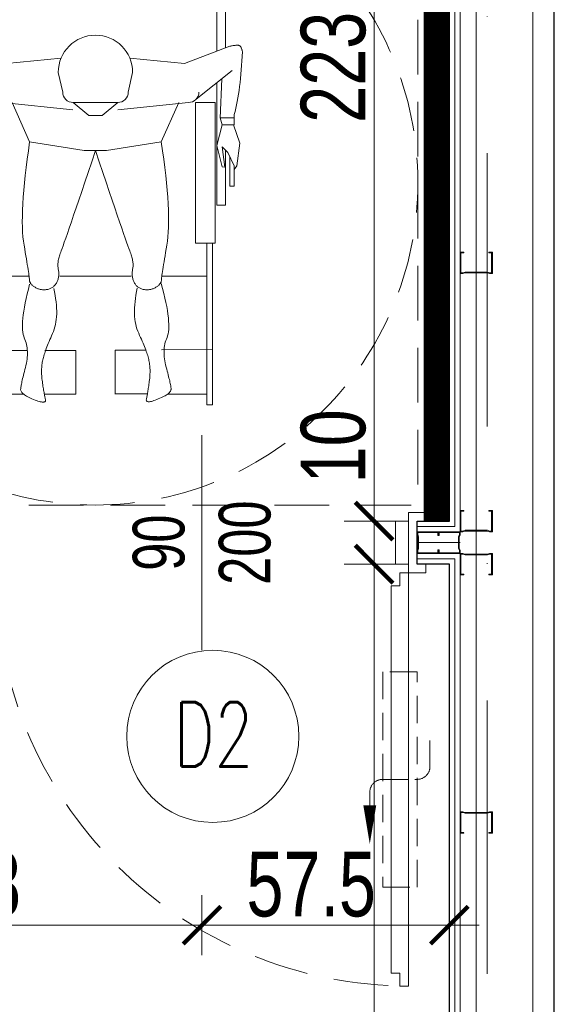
# Model space of a CAD drawing. Header units: millimetres. Extents: x -13532 to 2392, y -5241 to 5322.
# Tile 209 of 256: x -10433 to -10309, y 2237 to 2466. Entities that reach past the tile are written whole.
import ezdxf
from ezdxf.enums import TextEntityAlignment as Align

# ---------------------------------------------------------------- set-up
doc = ezdxf.new("R2010")
doc.units = ezdxf.units.MM
for name, pattern in [('ACAD_ISO02W100', [15, 12, -3]), ('DASHED', [19.05, 12.7, -6.35]), ('DGN_STYLE_2', [30.2, 18.12, -12.08]), ('KRESKAKROPKA2', [12.7, 6.35, -3.175, 0, -3.175])]:
    doc.linetypes.add(name, pattern=pattern)
doc.layers.get('0').update_dxf_attribs({"lineweight": 9, "true_color": 0x939393})
doc.layers.get('Defpoints').update_dxf_attribs({"true_color": 0xdae6d4})
for name, color, linetype, lineweight, true_color in [('a___wymiary', 7, 'Continuous', 5, 0x666666), ('batting - AGP1', 7, 'Continuous', 5, 0xadadad), ('daszed - ściana z grafiką', 7, 'Continuous', 20, 0xc5a9ee), ('drzwi - AGP1', 7, 'Continuous', 13, 0x7f7f7f), ('KONSTRUKCJA - CIE - AGP1', 7, 'Continuous', 5, 0xbfbfbf), ('Meble - AGP1', 7, 'Continuous', 15, 0x999999), ('OPIS - AGP1', 7, 'Continuous', 0, 0x7f7f7f), ('OPISY - AGP1', 7, 'Continuous', 5, 0x000000), ('OSI', 7, 'KRESKAKROPKA2', 5, 0x7f7f7f), ('profil - AGP1', 7, 'Continuous', 5, 0x3f3f3f), ('wymiary', 7, 'Continuous', 5, 0x7f7f7f), ('WYMIARY - AGP1', 7, 'Continuous', 5, 0x716d5a)]:
    doc.layers.add(name, color=color, linetype=linetype, lineweight=lineweight, true_color=true_color)
for name, color, linetype, lineweight in [('cz-gr', 122, 'Continuous', 30), ('cz-sr', 150, 'Continuous', 15), ('GK - ŚRODEK - AGP1', 32, 'Continuous', 5), ('IS-went-kratka', 180, 'Continuous', 9)]:
    doc.layers.add(name, color=color, linetype=linetype, lineweight=lineweight)
doc.styles.add('ARIAL NARROW', font='ARIALN.TTF', dxfattribs={"width": 0.9})
doc.styles.add('JACEK_07', font='simplex.shx', dxfattribs={"width": 0.7})
doc.styles.add('ROMANS15', font='simplex.shx', dxfattribs={"width": 0.9, "height": 15})
doc.linetypes.add('BATTING', pattern='A,0.0001,-0.1,[134,ltypeshp.shx,S=0.1,R=0,X=-0.1,Y=0],-0.2,[134,ltypeshp.shx,S=0.1,R=180,X=0.1,Y=0],-0.1', length=0.4001)
doc.dimstyles.new('wymiary agp1', dxfattribs={"dimtxt": 15, "dimasz": 5, "dimexe": 5, "dimexo": 5, "dimgap": 1.8, "dimtad": 1, "dimdec": 3, "dimrnd": 0.5, "dimdsep": 46, "dimtxsty": 'ARIAL NARROW', "dimblk": 'znacznik', "dimcen": 1.5, "dimse1": 1, "dimse2": 1, "dimclrd": 256, "dimclre": 256, "dimazin": 0, "dimtfac": 1, "dimtdec": 3, "dimtmove": 1, "dimatfit": 3, "dimldrblk": 'znacznik', "dimfxl": 1000, "dimfxlon": 1, "dimlwd": -1, "dimarcsym": 0})

# ---------------------------------------------------------------- blocks, each defined once
blk = doc.blocks.new('*U414')
for points in [[(-2, 5), (0, 5), (0, -5), (-2, -5), (-2, -7), (2, -7), (2, -5), (2, 7), (-2, 7), (-2, 5)], [(102, 5), (100, 5), (100, -5), (102, -5), (102, -7), (98, -7), (98, -5), (98, 7), (102, 7), (102, 5)], [(2, -5), (5, -5), (5, 5), (2, 5)], [(98, -5), (95, -5), (95, 5), (98, 5)]]:
    blk.add_lwpolyline(points)
blk.add_lwpolyline([(96, -7), (96, -10), (94, -10), (94, -100), (96, -100), (96, -103), (98, -103), (98, -7)], close=True)
at = {"linetype": 'DASHED'}
blk.add_arc((98, -7), 96, 180, 270, dxfattribs=at)
at = {"layer": 'OPIS - AGP1'}
blk.add_lwpolyline([(50, 25), (50, -25)], dxfattribs=at)
at = {"layer": 'OPIS - AGP1', "color": 7, "insert": (50, 0), "char_height": 12, "width": 10, "attachment_point": 5, "rotation": 90, "style": 'JACEK_07'}
blk.add_mtext('\\pxqc;{\\fArial|b0|i0|c238|p0;90\\P200}', dxfattribs=at)
blk = doc.blocks.new('Obszar_manewrowy_NPS')
at = {"layer": 'Meble - AGP1', "linetype": 'Continuous', "lineweight": 0}
for p, q in [((-71.21, 107.94), (-72.05, 107.33)), ((-65.96, 108.66), (-71.21, 107.94)), ((-61.67, 107.18), (-65.96, 108.66)), ((-58.55, 107.51), (-59.28, 107.33)), ((-57.8, 107.69), (-58.55, 107.51)), ((-57.02, 107.86), (-57.8, 107.69)), ((-56.22, 108.02), (-57.02, 107.86)), ((-55.39, 108.17), (-56.22, 108.02)), ((-54.54, 108.31), (-55.39, 108.17)), ((-53.66, 108.44), (-54.54, 108.31)), ((-52.76, 108.57), (-53.66, 108.44)), ((-51.83, 108.68), (-52.76, 108.57)), ((-50.88, 108.79), (-51.83, 108.68)), ((-49.91, 108.88), (-50.88, 108.79)), ((-48.91, 108.97), (-49.91, 108.88)), ((-47.88, 109.05), (-48.91, 108.97)), ((-46.83, 109.12), (-47.88, 109.05)), ((-45.76, 109.18), (-46.83, 109.12)), ((-44.66, 109.23), (-45.76, 109.18)), ((-44.51, 109.19), (-44.66, 109.23)), ((-44.36, 109.16), (-44.51, 109.19)), ((-44.22, 109.12), (-44.36, 109.16)), ((-44.09, 109.08), (-44.22, 109.12)), ((-43.97, 109.04), (-44.09, 109.08)), ((-43.86, 108.99), (-43.97, 109.04)), ((-43.76, 108.95), (-43.86, 108.99)), ((-43.67, 108.9), (-43.76, 108.95)), ((-43.58, 108.85), (-43.67, 108.9)), ((-43.51, 108.8), (-43.58, 108.85)), ((-43.44, 108.75), (-43.51, 108.8)), ((-43.38, 108.69), (-43.44, 108.75)), ((-43.33, 108.63), (-43.38, 108.69)), ((-43.29, 108.58), (-43.33, 108.63)), ((-43.25, 108.52), (-43.29, 108.58)), ((-43.23, 108.45), (-43.25, 108.52)), ((-43.21, 108.39), (-43.23, 108.45)), ((-43.23, 107.38), (-43.21, 107.53)), ((-43.2, 108.31), (-43.21, 108.39)), ((-43.21, 107.53), (-43.2, 107.66)), ((-43.19, 108.22), (-43.2, 108.31)), ((-43.2, 107.66), (-43.19, 107.79)), ((-43.18, 108.13), (-43.19, 108.22)), ((-43.19, 107.79), (-43.18, 107.91)), ((-43.18, 108.03), (-43.18, 108.13)), ((-43.18, 107.91), (-43.18, 108.03)), ((-80.37, 105.3), (-80.37, 103.26)), ((-80.37, 105.3), (-80.37, 103.26)), ((-80.37, 105.3), (-67.54, 105.3)), ((-75.9, 106.31), (-75.9, 107.33)), ((-71.21, 107.33), (-75.9, 107.33)), ((-75.9, 106.31), (-69.07, 106.31)), ((-68.06, 105.84), (-71.21, 107.33)), ((-66.77, 104.5), (-68.06, 105.84)), ((-61.67, 107.33), (-61.67, 104.5)), ((-60.06, 107.33), (-61.67, 107.33)), ((-59.28, 107.33), (-60.06, 107.33)), ((-60.06, 107.33), (-60.06, 104.08)), ((-49.07, 106.83), (-55.71, 98.46)), ((-47.42, 95.78), (-43.43, 106.27)), ((-43.8, 105.3), (-25.5, 105.3)), ((-43.41, 106.31), (-43.37, 106.51)), ((-43.37, 106.51), (-43.33, 106.7)), ((-43.33, 106.7), (-43.3, 106.88)), ((-43.3, 106.88), (-43.27, 107.06)), ((-43.27, 107.06), (-43.25, 107.22)), ((-43.25, 107.22), (-43.23, 107.38)), ((-51.9, 103.26), (-80.37, 103.26)), ((-71.42, 104.5), (-71.52, 105.17)), ((-71.52, 105.17), (-66.77, 104.5)), ((-66.5, 103.26), (-71.42, 104.5)), ((-61.67, 104.5), (-66.5, 103.26)), ((-61.67, 104.5), (-60.06, 104.08)), ((-50.95, 104.46), (-60.09, 104.08)), ((-25.5, 103.26), (-44.57, 103.26)), ((-126.75, 102.25), (-89.15, 102.25)), ((-126.68, 100.98), (-126.75, 102.25)), ((-126.75, 100.98), (-126.75, 102.25)), ((-113.82, 102.25), (-126.75, 102.25)), ((-89.15, 100.98), (-126.68, 100.98)), ((-124.23, 100.98), (-124.23, 91.81)), ((-102.44, 100.98), (-118.6, 100.98)), ((-102.44, 102.25), (-114.49, 102.25)), ((-113.95, 90.42), (-113.82, 102.25)), ((-96.84, 100.98), (-96.84, 90.5)), ((-89.15, 102.91), (-89.15, 98.34)), ((-56.49, 102.91), (-89.15, 102.91)), ((-89.15, 102.25), (-89.15, 100.98)), ((-56.49, 102.91), (-56.49, 99.36)), ((-56.49, 102.91), (-56.49, 99.36)), ((-56.49, 102.91), (-56.49, 98.34)), ((-56.49, 102.91), (-56.49, 98.34)), ((-56.49, 101.13), (-56.49, 98.34)), ((-56.49, 98.34), (-89.15, 98.34)), ((-56.49, 96.67), (-58.22, 80.3)), ((-56.49, 94.43), (-65.64, 90.37)), ((-56.49, 94.43), (-65.64, 90.37)), ((-46.19, 83.06), (-47.42, 95.78)), ((-124.44, 91.51), (-124.59, 91.27)), ((-124.29, 91.74), (-124.44, 91.51)), ((-124.14, 91.93), (-124.29, 91.74)), ((-123.99, 92.11), (-124.14, 91.93)), ((-123.85, 92.26), (-123.99, 92.11)), ((-123.7, 92.38), (-123.85, 92.26)), ((-123.56, 92.48), (-123.7, 92.38)), ((-123.42, 92.56), (-123.56, 92.48)), ((-123.27, 92.61), (-123.42, 92.56)), ((-123.14, 92.64), (-123.27, 92.61)), ((-123, 92.64), (-123.14, 92.64)), ((-122.85, 92.63), (-123, 92.64)), ((-122.68, 92.61), (-122.85, 92.63)), ((-122.48, 92.58), (-122.68, 92.61)), ((-122.27, 92.55), (-122.48, 92.58)), ((-122.03, 92.5), (-122.27, 92.55)), ((-121.77, 92.45), (-122.03, 92.5)), ((-121.48, 92.39), (-121.77, 92.45)), ((-121.18, 92.32), (-121.48, 92.39)), ((-120.85, 92.25), (-121.18, 92.32)), ((-120.5, 92.16), (-120.85, 92.25)), ((-120.13, 92.07), (-120.5, 92.16)), ((-119.73, 91.97), (-120.13, 92.07)), ((-119.31, 91.87), (-119.73, 91.97)), ((-118.87, 91.75), (-119.31, 91.87)), ((-118.41, 91.63), (-118.87, 91.75)), ((-117.93, 91.5), (-118.41, 91.63)), ((-117.43, 91.37), (-117.93, 91.5)), ((-111.43, 91.55), (-111.8, 91.42)), ((-111.07, 91.7), (-111.43, 91.55)), ((-110.68, 91.85), (-111.07, 91.7)), ((-110.24, 91.96), (-110.68, 91.85)), ((-109.74, 92.04), (-110.24, 91.96)), ((-109.2, 92.1), (-109.74, 92.04)), ((-108.6, 92.12), (-109.2, 92.1)), ((-107.95, 92.11), (-108.6, 92.12)), ((-107.25, 92.08), (-107.95, 92.11)), ((-106.49, 92.01), (-107.25, 92.08)), ((-105.68, 91.91), (-106.49, 92.01)), ((-104.82, 91.78), (-105.68, 91.91)), ((-103.91, 91.62), (-104.82, 91.78)), ((-102.94, 91.43), (-103.91, 91.62)), ((-90.5, 91.52), (-91.33, 91.38)), ((-89.62, 91.67), (-90.5, 91.52)), ((-88.68, 91.81), (-89.62, 91.67)), ((-87.67, 91.92), (-88.68, 91.81)), ((-86.58, 92), (-87.67, 91.92)), ((-85.41, 92.05), (-86.58, 92)), ((-84.18, 92.07), (-85.41, 92.05)), ((-82.86, 92.07), (-84.18, 92.07)), ((-81.48, 92.03), (-82.86, 92.07)), ((-80.01, 91.96), (-81.48, 92.03)), ((-78.48, 91.87), (-80.01, 91.96)), ((-76.87, 91.74), (-78.48, 91.87)), ((-75.18, 91.59), (-76.87, 91.74)), ((-73.42, 91.4), (-75.18, 91.59)), ((-125.51, 89.3), (-125.64, 88.96)), ((-125.36, 89.67), (-125.51, 89.3)), ((-125.2, 90.04), (-125.36, 89.67)), ((-125.05, 90.38), (-125.2, 90.04)), ((-124.89, 90.7), (-125.05, 90.38)), ((-124.74, 91), (-124.89, 90.7)), ((-124.59, 91.27), (-124.74, 91)), ((-116.95, 91.27), (-117.43, 91.37)), ((-116.47, 91.18), (-116.95, 91.27)), ((-116.01, 91.11), (-116.47, 91.18)), ((-115.55, 91.06), (-116.01, 91.11)), ((-115.1, 91.02), (-115.55, 91.06)), ((-114.66, 91.01), (-115.1, 91.02)), ((-114.23, 91.01), (-114.66, 91.01)), ((-113.8, 91.03), (-114.23, 91.01)), ((-113.38, 91.07), (-113.8, 91.03)), ((-112.98, 91.13), (-113.38, 91.07)), ((-112.58, 91.21), (-112.98, 91.13)), ((-112.19, 91.3), (-112.58, 91.21)), ((-111.8, 91.42), (-112.19, 91.3)), ((-101.92, 91.21), (-102.94, 91.43)), ((-100.85, 90.96), (-101.92, 91.21)), ((-99.72, 90.68), (-100.85, 90.96)), ((-98.54, 90.37), (-99.72, 90.68)), ((-99.32, 89.25), (-99.42, 89.1)), ((-99.23, 89.4), (-99.32, 89.25)), ((-99.13, 89.53), (-99.23, 89.4)), ((-99.03, 89.66), (-99.13, 89.53)), ((-98.93, 89.77), (-99.03, 89.66)), ((-98.83, 89.88), (-98.93, 89.77)), ((-98.72, 89.97), (-98.83, 89.88)), ((-98.62, 90.06), (-98.72, 89.97)), ((-98.51, 90.13), (-98.62, 90.06)), ((-98.41, 90.2), (-98.51, 90.13)), ((-98.3, 90.26), (-98.41, 90.2)), ((-98.19, 90.31), (-98.3, 90.26)), ((-98.08, 90.34), (-98.19, 90.31)), ((-97.97, 90.37), (-98.08, 90.34)), ((-97.86, 90.39), (-97.97, 90.37)), ((-97.75, 90.4), (-97.86, 90.39)), ((-97.61, 90.41), (-97.75, 90.4)), ((-97.42, 90.42), (-97.61, 90.41)), ((-97.18, 90.45), (-97.42, 90.42)), ((-96.9, 90.49), (-97.18, 90.45)), ((-96.56, 90.53), (-96.9, 90.49)), ((-96.18, 90.59), (-96.56, 90.53)), ((-95.74, 90.66), (-96.18, 90.59)), ((-95.26, 90.73), (-95.74, 90.66)), ((-94.73, 90.81), (-95.26, 90.73)), ((-94.15, 90.91), (-94.73, 90.81)), ((-93.51, 91.01), (-94.15, 90.91)), ((-92.83, 91.12), (-93.51, 91.01)), ((-92.1, 91.25), (-92.83, 91.12)), ((-91.33, 91.38), (-92.1, 91.25)), ((-71.59, 91.19), (-73.42, 91.4)), ((-69.68, 90.94), (-71.59, 91.19)), ((-67.69, 90.67), (-69.68, 90.94)), ((-65.64, 90.37), (-67.69, 90.67)), ((-65.64, 90.37), (-67.67, 77.67)), ((-125.99, 87.64), (-126, 87.46)), ((-126, 87.46), (-125.99, 87.3)), ((-125.96, 87.85), (-125.99, 87.64)), ((-125.99, 87.3), (-125.96, 87.16)), ((-125.91, 88.09), (-125.96, 87.85)), ((-125.96, 87.16), (-125.91, 87.06)), ((-125.84, 88.36), (-125.91, 88.09)), ((-125.91, 87.06), (-125.85, 86.97)), ((-125.85, 86.97), (-125.76, 86.92)), ((-125.75, 88.64), (-125.84, 88.36)), ((-125.64, 88.96), (-125.75, 88.64)), ((-125.38, 86.91), (-125.22, 86.94)), ((-125.22, 86.94), (-125.05, 86.98)), ((-125.05, 86.98), (-124.86, 87.02)), ((-124.86, 87.02), (-124.66, 87.06)), ((-124.66, 87.06), (-124.44, 87.1)), ((-124.44, 87.1), (-124.22, 87.14)), ((-124.22, 87.14), (-123.98, 87.18)), ((-124.14, 87.19), (-124.14, 79.64)), ((-123.98, 87.18), (-123.73, 87.22)), ((-123.73, 87.22), (-123.46, 87.26)), ((-123.46, 87.26), (-123.19, 87.3)), ((-123.19, 87.3), (-122.9, 87.35)), ((-122.9, 87.35), (-122.6, 87.39)), ((-122.6, 87.39), (-122.28, 87.44)), ((-122.28, 87.44), (-121.95, 87.49)), ((-121.95, 87.49), (-121.61, 87.53)), ((-121.61, 87.53), (-121.26, 87.58)), ((-121.26, 87.58), (-120.9, 87.63)), ((-120.9, 87.63), (-120.55, 87.67)), ((-120.55, 87.67), (-120.2, 87.7)), ((-120.2, 87.7), (-119.86, 87.72)), ((-119.86, 87.72), (-119.52, 87.74)), ((-119.52, 87.74), (-119.19, 87.75)), ((-119.19, 87.75), (-118.87, 87.75)), ((-118.87, 87.75), (-118.55, 87.75)), ((-118.55, 87.75), (-118.23, 87.73)), ((-118.23, 87.73), (-117.92, 87.72)), ((-117.92, 87.72), (-117.62, 87.69)), ((-117.62, 87.69), (-117.32, 87.66)), ((-117.32, 87.66), (-117.02, 87.62)), ((-117.02, 87.62), (-116.74, 87.57)), ((-116.74, 87.57), (-116.45, 87.51)), ((-116.45, 87.51), (-116.18, 87.45)), ((-116.18, 87.45), (-115.9, 87.38)), ((-115.9, 87.38), (-115.6, 87.3)), ((-115.6, 87.3), (-115.29, 87.21)), ((-115.29, 87.21), (-114.97, 87.11)), ((-114.97, 87.11), (-114.64, 87)), ((-114.64, 87), (-114.29, 86.88)), ((-99.97, 87.41), (-99.99, 87.23)), ((-99.99, 87.23), (-99.99, 87.05)), ((-99.99, 87.05), (-99.99, 86.87)), ((-99.95, 87.59), (-99.97, 87.41)), ((-99.93, 87.76), (-99.95, 87.59)), ((-99.89, 87.94), (-99.93, 87.76)), ((-99.85, 88.11), (-99.89, 87.94)), ((-99.8, 88.28), (-99.85, 88.11)), ((-99.74, 88.45), (-99.8, 88.28)), ((-99.67, 88.61), (-99.74, 88.45)), ((-99.59, 88.78), (-99.67, 88.61)), ((-99.51, 88.94), (-99.59, 88.78)), ((-99.42, 89.1), (-99.51, 88.94)), ((-125.76, 86.92), (-125.65, 86.89)), ((-125.65, 86.89), (-125.53, 86.89)), ((-125.53, 86.89), (-125.38, 86.91)), ((-114.29, 86.88), (-113.93, 86.75)), ((-114.03, 86.78), (-114.03, 79.64)), ((-113.93, 86.75), (-113.56, 86.61)), ((-113.56, 86.61), (-113.17, 86.46)), ((-113.17, 86.46), (-112.77, 86.3)), ((-112.77, 86.3), (-112.36, 86.13)), ((-112.36, 86.13), (-111.93, 85.95)), ((-111.93, 85.95), (-111.49, 85.75)), ((-111.49, 85.75), (-111.04, 85.55)), ((-111.04, 85.55), (-110.58, 85.34)), ((-110.58, 85.34), (-110.1, 85.12)), ((-110.1, 85.12), (-109.6, 84.91)), ((-109.6, 84.91), (-109.08, 84.72)), ((-109.08, 84.72), (-108.55, 84.56)), ((-100.42, 84.62), (-99.6, 84.79)), ((-99.99, 86.87), (-99.97, 86.68)), ((-99.97, 86.68), (-99.95, 86.49)), ((-99.95, 86.49), (-99.93, 86.3)), ((-99.93, 86.3), (-99.89, 86.12)), ((-99.89, 86.12), (-99.85, 85.94)), ((-99.85, 85.94), (-99.79, 85.76)), ((-99.79, 85.76), (-99.73, 85.59)), ((-99.73, 85.59), (-99.65, 85.43)), ((-99.65, 85.43), (-99.57, 85.28)), ((-99.57, 85.28), (-99.48, 85.13)), ((-99.48, 85.13), (-99.38, 84.98)), ((-99.38, 84.98), (-99.27, 84.85)), ((-99.27, 84.85), (-99.15, 84.72)), ((-99.15, 84.72), (-99.03, 84.59)), ((-108.55, 84.56), (-107.99, 84.42)), ((-107.99, 84.42), (-107.4, 84.31)), ((-107.4, 84.31), (-106.8, 84.23)), ((-106.8, 84.23), (-106.18, 84.17)), ((-106.18, 84.17), (-105.53, 84.13)), ((-105.53, 84.13), (-104.87, 84.13)), ((-104.87, 84.13), (-104.18, 84.14)), ((-104.18, 84.14), (-103.47, 84.19)), ((-103.47, 84.19), (-102.74, 84.26)), ((-102.74, 84.26), (-101.99, 84.35)), ((-101.99, 84.35), (-101.21, 84.47)), ((-101.21, 84.47), (-100.42, 84.62)), ((-99.03, 84.59), (-98.89, 84.47)), ((-98.89, 84.47), (-98.75, 84.36)), ((-98.75, 84.36), (-98.59, 84.26)), ((-98.59, 84.26), (-98.43, 84.16)), ((-98.43, 84.16), (-98.26, 84.07)), ((-98.26, 84.07), (-98.08, 83.98)), ((-98.08, 83.98), (-97.9, 83.91)), ((-97.9, 83.91), (-97.72, 83.84)), ((-97.72, 83.84), (-97.53, 83.78)), ((-97.53, 83.78), (-97.35, 83.73)), ((-97.35, 83.73), (-97.16, 83.68)), ((-97.16, 83.68), (-96.97, 83.65)), ((-96.97, 83.65), (-96.78, 83.62)), ((-96.84, 66.78), (-96.84, 83.36)), ((-96.78, 83.62), (-96.59, 83.6)), ((-96.59, 83.6), (-96.4, 83.59)), ((-96.4, 83.59), (-96.21, 83.59)), ((-96.21, 83.59), (-96.01, 83.6)), ((-96.01, 83.6), (-95.81, 83.62)), ((-95.81, 83.62), (-95.61, 83.64)), ((-95.61, 83.64), (-95.41, 83.67)), ((-95.41, 83.67), (-95.21, 83.71)), ((-95.21, 83.71), (-95, 83.75)), ((-95, 83.75), (-94.79, 83.78)), ((-94.79, 83.78), (-94.57, 83.8)), ((-94.57, 83.8), (-94.35, 83.81)), ((-94.35, 83.81), (-94.12, 83.81)), ((-94.12, 83.81), (-93.89, 83.8)), ((-93.89, 83.8), (-93.66, 83.78)), ((-93.66, 83.78), (-93.41, 83.75)), ((-93.41, 83.75), (-93.17, 83.71)), ((-93.17, 83.71), (-92.91, 83.66)), ((-92.91, 83.66), (-92.66, 83.6)), ((-92.66, 83.6), (-92.39, 83.53)), ((-92.39, 83.53), (-92.12, 83.45)), ((-92.12, 83.45), (-91.85, 83.36)), ((-91.85, 83.36), (-91.57, 83.26)), ((-91.57, 83.26), (-91.29, 83.15)), ((-91.29, 83.15), (-90.93, 83.02)), ((-90.93, 83.02), (-90.42, 82.83)), ((-90.42, 82.83), (-89.76, 82.59)), ((-89.76, 82.59), (-88.96, 82.31)), ((-49.48, 83.71), (-54.05, 82.69)), ((-88.96, 82.31), (-88, 81.97)), ((-88, 81.97), (-86.9, 81.59)), ((-86.9, 81.59), (-85.64, 81.16)), ((-85.64, 81.16), (-84.24, 80.68)), ((-84.24, 80.68), (-82.69, 80.15)), ((-82.69, 80.15), (-80.99, 79.57)), ((-56.49, 80.25), (-59.54, 76.65)), ((-56.49, 69.89), (-56.49, 80.25)), ((-114.03, 79.64), (-124.23, 79.64)), ((-80.99, 79.57), (-79.14, 78.94)), ((-79.14, 78.94), (-77.15, 78.26)), ((-77.15, 78.26), (-75, 77.54)), ((-75, 77.54), (-72.71, 76.76)), ((-72.71, 76.76), (-70.26, 75.94)), ((-70.26, 75.94), (-67.67, 75.07)), ((-67.67, 72.47), (-67.67, 77.67)), ((-59.54, 76.65), (-59.54, 75.07)), ((-59.54, 76.65), (-59.54, 75.07)), ((-75, 72.6), (-72.71, 73.37)), ((-72.71, 73.37), (-70.26, 74.2)), ((-70.26, 74.2), (-67.67, 75.07)), ((-59.54, 73.49), (-59.54, 75.07)), ((-59.54, 73.49), (-59.54, 75.07)), ((-56.49, 69.89), (-59.54, 73.49)), ((-80.99, 70.57), (-79.14, 71.2)), ((-79.14, 71.2), (-77.15, 71.87)), ((-77.15, 71.87), (-75, 72.6)), ((-65.64, 59.77), (-67.67, 72.47)), ((-124.23, 70.5), (-124.23, 63.18)), ((-114.07, 70.5), (-124.23, 70.5)), ((-114.07, 70.5), (-124.23, 70.5)), ((-114.07, 70.5), (-114.07, 63.32)), ((-86.9, 68.55), (-85.64, 68.98)), ((-85.64, 68.98), (-84.24, 69.46)), ((-84.24, 69.46), (-82.69, 69.99)), ((-82.69, 69.99), (-80.99, 70.57)), ((-56.49, 53.47), (-58.22, 69.83)), ((-97.72, 66.3), (-97.53, 66.36)), ((-97.53, 66.36), (-97.35, 66.41)), ((-97.35, 66.41), (-97.16, 66.45)), ((-97.16, 66.45), (-96.97, 66.49)), ((-96.97, 66.49), (-96.78, 66.52)), ((-96.78, 66.52), (-96.59, 66.53)), ((-96.59, 66.53), (-96.4, 66.54)), ((-96.4, 66.54), (-96.21, 66.54)), ((-96.21, 66.54), (-96.01, 66.54)), ((-96.01, 66.54), (-95.81, 66.52)), ((-95.81, 66.52), (-95.61, 66.5)), ((-95.61, 66.5), (-95.41, 66.47)), ((-95.41, 66.47), (-95.21, 66.43)), ((-95.21, 66.43), (-95, 66.39)), ((-95, 66.39), (-94.79, 66.36)), ((-94.79, 66.36), (-94.57, 66.34)), ((-94.57, 66.34), (-94.35, 66.33)), ((-94.12, 66.33), (-93.89, 66.34)), ((-93.89, 66.34), (-93.66, 66.36)), ((-93.66, 66.36), (-93.41, 66.39)), ((-93.41, 66.39), (-93.17, 66.43)), ((-93.17, 66.43), (-92.91, 66.48)), ((-92.91, 66.48), (-92.66, 66.54)), ((-92.66, 66.54), (-92.39, 66.61)), ((-92.39, 66.61), (-92.12, 66.69)), ((-92.12, 66.69), (-91.85, 66.78)), ((-91.85, 66.78), (-91.57, 66.87)), ((-91.57, 66.87), (-91.29, 66.98)), ((-91.29, 66.98), (-90.93, 67.12)), ((-90.93, 67.12), (-90.42, 67.31)), ((-90.42, 67.31), (-89.76, 67.55)), ((-89.76, 67.55), (-88.96, 67.83)), ((-88.96, 67.83), (-88, 68.17)), ((-88, 68.17), (-86.9, 68.55)), ((-54.05, 67.45), (-49.48, 66.43)), ((-46.19, 67.08), (-47.43, 54.39)), ((-112.86, 63.95), (-112.44, 64.11)), ((-112.44, 64.11), (-112.01, 64.29)), ((-112.01, 64.29), (-111.57, 64.48)), ((-111.57, 64.48), (-111.12, 64.68)), ((-111.12, 64.68), (-110.65, 64.88)), ((-110.65, 64.88), (-110.17, 65.1)), ((-110.17, 65.1), (-109.68, 65.31)), ((-109.68, 65.31), (-109.16, 65.5)), ((-109.16, 65.5), (-108.62, 65.65)), ((-108.62, 65.65), (-108.06, 65.79)), ((-108.06, 65.79), (-107.47, 65.89)), ((-107.47, 65.89), (-106.87, 65.97)), ((-106.87, 65.97), (-106.25, 66.03)), ((-106.25, 66.03), (-105.6, 66.06)), ((-105.6, 66.06), (-104.93, 66.06)), ((-104.93, 66.06), (-104.24, 66.04)), ((-104.24, 66.04), (-103.54, 65.99)), ((-103.54, 65.99), (-102.81, 65.91)), ((-102.81, 65.91), (-102.05, 65.81)), ((-102.05, 65.81), (-101.28, 65.69)), ((-101.28, 65.69), (-100.49, 65.54)), ((-100.49, 65.54), (-99.67, 65.36)), ((-99.89, 64.02), (-99.85, 64.2)), ((-99.85, 64.2), (-99.79, 64.38)), ((-99.79, 64.38), (-99.73, 64.55)), ((-99.73, 64.55), (-99.65, 64.71)), ((-99.65, 64.71), (-99.57, 64.86)), ((-99.57, 64.86), (-99.48, 65.01)), ((-99.48, 65.01), (-99.38, 65.16)), ((-99.38, 65.16), (-99.27, 65.29)), ((-99.27, 65.29), (-99.15, 65.42)), ((-99.15, 65.42), (-99.03, 65.55)), ((-99.03, 65.55), (-98.89, 65.66)), ((-98.89, 65.66), (-98.75, 65.77)), ((-98.75, 65.77), (-98.59, 65.88)), ((-98.59, 65.88), (-98.43, 65.98)), ((-98.43, 65.98), (-98.26, 66.07)), ((-98.26, 66.07), (-98.08, 66.16)), ((-98.08, 66.16), (-97.9, 66.23)), ((-97.9, 66.23), (-97.72, 66.3)), ((-94.35, 66.33), (-94.12, 66.33)), ((-126.09, 62.88), (-126.08, 63.04)), ((-126.08, 62.7), (-126.09, 62.88)), ((-126.08, 63.04), (-126.05, 63.18)), ((-126.05, 62.49), (-126.08, 62.7)), ((-126.05, 63.18), (-126, 63.28)), ((-126, 62.25), (-126.05, 62.49)), ((-126, 63.28), (-125.93, 63.37)), ((-125.93, 61.99), (-126, 62.25)), ((-125.93, 63.37), (-125.85, 63.42)), ((-125.85, 61.7), (-125.93, 61.99)), ((-125.85, 63.42), (-125.74, 63.45)), ((-125.74, 63.45), (-125.61, 63.45)), ((-125.61, 63.45), (-125.47, 63.43)), ((-125.47, 63.43), (-125.31, 63.39)), ((-125.31, 63.39), (-125.13, 63.35)), ((-125.13, 63.35), (-124.95, 63.32)), ((-124.95, 63.32), (-124.75, 63.28)), ((-124.75, 63.28), (-124.53, 63.23)), ((-124.53, 63.23), (-124.31, 63.19)), ((-124.31, 63.19), (-124.07, 63.15)), ((-124.07, 63.15), (-123.82, 63.11)), ((-123.82, 63.11), (-123.55, 63.06)), ((-123.55, 63.06), (-123.28, 63.02)), ((-123.28, 63.02), (-122.99, 62.97)), ((-122.99, 62.97), (-122.69, 62.92)), ((-122.69, 62.92), (-122.37, 62.87)), ((-122.37, 62.87), (-122.04, 62.83)), ((-122.04, 62.83), (-121.7, 62.77)), ((-121.7, 62.77), (-121.35, 62.72)), ((-121.35, 62.72), (-120.99, 62.68)), ((-120.99, 62.68), (-120.64, 62.63)), ((-120.64, 62.63), (-120.29, 62.6)), ((-120.29, 62.6), (-119.95, 62.57)), ((-119.95, 62.57), (-119.62, 62.55)), ((-119.62, 62.55), (-119.28, 62.54)), ((-119.28, 62.54), (-118.96, 62.54)), ((-118.96, 62.54), (-118.64, 62.54)), ((-118.64, 62.54), (-118.32, 62.55)), ((-118.32, 62.55), (-118.01, 62.57)), ((-118.01, 62.57), (-117.71, 62.59)), ((-117.71, 62.59), (-117.41, 62.62)), ((-117.41, 62.62), (-117.12, 62.66)), ((-117.12, 62.66), (-116.83, 62.7)), ((-116.83, 62.7), (-116.55, 62.76)), ((-116.55, 62.76), (-116.27, 62.82)), ((-116.27, 62.82), (-115.99, 62.88)), ((-115.99, 62.88), (-115.69, 62.96)), ((-115.69, 62.96), (-115.38, 63.05)), ((-115.38, 63.05), (-115.06, 63.15)), ((-115.06, 63.15), (-114.73, 63.26)), ((-114.73, 63.26), (-114.38, 63.37)), ((-114.38, 63.37), (-114.02, 63.5)), ((-114.02, 63.5), (-113.64, 63.64)), ((-113.64, 63.64), (-113.26, 63.79)), ((-113.26, 63.79), (-112.86, 63.95)), ((-99.99, 63.27), (-99.97, 63.46)), ((-99.99, 63.09), (-99.99, 63.27)), ((-99.99, 62.91), (-99.99, 63.09)), ((-99.97, 62.73), (-99.99, 62.91)), ((-99.97, 63.46), (-99.95, 63.64)), ((-99.95, 62.55), (-99.97, 62.73)), ((-99.95, 63.64), (-99.93, 63.83)), ((-99.93, 62.37), (-99.95, 62.55)), ((-99.93, 63.83), (-99.89, 64.02)), ((-99.89, 62.2), (-99.93, 62.37)), ((-99.85, 62.03), (-99.89, 62.2)), ((-99.8, 61.86), (-99.85, 62.03)), ((-99.74, 61.69), (-99.8, 61.86)), ((-125.74, 61.38), (-125.85, 61.7)), ((-125.61, 61.04), (-125.74, 61.38)), ((-125.47, 60.67), (-125.61, 61.04)), ((-125.31, 60.3), (-125.47, 60.67)), ((-125.16, 59.95), (-125.31, 60.3)), ((-125.01, 59.63), (-125.16, 59.95)), ((-124.86, 59.34), (-125.01, 59.63)), ((-98.66, 59.77), (-99.84, 59.47)), ((-99.67, 61.53), (-99.74, 61.69)), ((-99.59, 61.36), (-99.67, 61.53)), ((-99.51, 61.2), (-99.59, 61.36)), ((-99.42, 61.04), (-99.51, 61.2)), ((-99.32, 60.89), (-99.42, 61.04)), ((-99.23, 60.74), (-99.32, 60.89)), ((-99.13, 60.61), (-99.23, 60.74)), ((-99.03, 60.48), (-99.13, 60.61)), ((-98.93, 60.37), (-99.03, 60.48)), ((-98.83, 60.26), (-98.93, 60.37)), ((-98.72, 60.17), (-98.83, 60.26)), ((-98.62, 60.08), (-98.72, 60.17)), ((-98.51, 60), (-98.62, 60.08)), ((-98.41, 59.94), (-98.51, 60)), ((-98.3, 59.88), (-98.41, 59.94)), ((-98.19, 59.83), (-98.3, 59.88)), ((-98.08, 59.8), (-98.19, 59.83)), ((-97.97, 59.77), (-98.08, 59.8)), ((-97.86, 59.75), (-97.97, 59.77)), ((-97.75, 59.74), (-97.86, 59.75)), ((-97.61, 59.73), (-97.75, 59.74)), ((-97.42, 59.71), (-97.61, 59.73)), ((-97.18, 59.69), (-97.42, 59.71)), ((-96.9, 59.65), (-97.18, 59.69)), ((-96.56, 59.6), (-96.9, 59.65)), ((-96.84, 59.74), (-96.84, 49.16)), ((-96.18, 59.55), (-96.56, 59.6)), ((-95.74, 59.48), (-96.18, 59.55)), ((-95.26, 59.41), (-95.74, 59.48)), ((-65.64, 59.77), (-67.69, 59.47)), ((-56.49, 55.71), (-65.64, 59.77)), ((-124.71, 59.06), (-124.86, 59.34)), ((-124.56, 58.82), (-124.71, 59.06)), ((-124.41, 58.59), (-124.56, 58.82)), ((-124.26, 58.39), (-124.41, 58.59)), ((-124.12, 58.22), (-124.26, 58.39)), ((-124.23, 49.16), (-124.23, 58.35)), ((-123.97, 58.07), (-124.12, 58.22)), ((-123.83, 57.94), (-123.97, 58.07)), ((-123.69, 57.84), (-123.83, 57.94)), ((-123.54, 57.76), (-123.69, 57.84)), ((-123.4, 57.71), (-123.54, 57.76)), ((-123.26, 57.68), (-123.4, 57.71)), ((-123.13, 57.68), (-123.26, 57.68)), ((-122.98, 57.69), (-123.13, 57.68)), ((-122.81, 57.71), (-122.98, 57.69)), ((-122.61, 57.73), (-122.81, 57.71)), ((-122.4, 57.77), (-122.61, 57.73)), ((-122.16, 57.81), (-122.4, 57.77)), ((-121.9, 57.86), (-122.16, 57.81)), ((-121.61, 57.92), (-121.9, 57.86)), ((-121.31, 57.98), (-121.61, 57.92)), ((-120.98, 58.06), (-121.31, 57.98)), ((-120.63, 58.14), (-120.98, 58.06)), ((-120.25, 58.23), (-120.63, 58.14)), ((-119.86, 58.32), (-120.25, 58.23)), ((-119.44, 58.43), (-119.86, 58.32)), ((-119, 58.54), (-119.44, 58.43)), ((-118.53, 58.66), (-119, 58.54)), ((-118.05, 58.78), (-118.53, 58.66)), ((-117.55, 58.91), (-118.05, 58.78)), ((-117.07, 59.01), (-117.55, 58.91)), ((-116.59, 59.09), (-117.07, 59.01)), ((-116.13, 59.16), (-116.59, 59.09)), ((-115.67, 59.21), (-116.13, 59.16)), ((-115.22, 59.24), (-115.67, 59.21)), ((-114.78, 59.25), (-115.22, 59.24)), ((-114.34, 59.24), (-114.78, 59.25)), ((-113.92, 59.22), (-114.34, 59.24)), ((-114.07, 59.23), (-114.07, 49.16)), ((-113.5, 59.17), (-113.92, 59.22)), ((-113.1, 59.11), (-113.5, 59.17)), ((-112.7, 59.03), (-113.1, 59.11)), ((-112.31, 58.93), (-112.7, 59.03)), ((-111.93, 58.82), (-112.31, 58.93)), ((-111.55, 58.68), (-111.93, 58.82)), ((-111.19, 58.53), (-111.55, 58.68)), ((-110.8, 58.38), (-111.19, 58.53)), ((-110.36, 58.26), (-110.8, 58.38)), ((-109.87, 58.18), (-110.36, 58.26)), ((-109.33, 58.12), (-109.87, 58.18)), ((-108.73, 58.09), (-109.33, 58.12)), ((-108.08, 58.09), (-108.73, 58.09)), ((-107.37, 58.13), (-108.08, 58.09)), ((-106.62, 58.19), (-107.37, 58.13)), ((-105.81, 58.28), (-106.62, 58.19)), ((-104.94, 58.4), (-105.81, 58.28)), ((-104.03, 58.56), (-104.94, 58.4)), ((-103.06, 58.74), (-104.03, 58.56)), ((-102.04, 58.95), (-103.06, 58.74)), ((-100.96, 59.19), (-102.04, 58.95)), ((-99.84, 59.47), (-100.96, 59.19)), ((-94.73, 59.32), (-95.26, 59.41)), ((-94.15, 59.23), (-94.73, 59.32)), ((-93.51, 59.13), (-94.15, 59.23)), ((-92.83, 59.01), (-93.51, 59.13)), ((-92.1, 58.89), (-92.83, 59.01)), ((-91.33, 58.76), (-92.1, 58.89)), ((-90.5, 58.62), (-91.33, 58.76)), ((-89.62, 58.47), (-90.5, 58.62)), ((-88.68, 58.33), (-89.62, 58.47)), ((-87.67, 58.22), (-88.68, 58.33)), ((-86.58, 58.14), (-87.67, 58.22)), ((-85.41, 58.09), (-86.58, 58.14)), ((-84.18, 58.06), (-85.41, 58.09)), ((-82.86, 58.07), (-84.18, 58.06)), ((-81.48, 58.11), (-82.86, 58.07)), ((-80.01, 58.18), (-81.48, 58.11)), ((-78.48, 58.27), (-80.01, 58.18)), ((-76.87, 58.4), (-78.48, 58.27)), ((-75.18, 58.55), (-76.87, 58.4)), ((-73.42, 58.74), (-75.18, 58.55)), ((-71.59, 58.95), (-73.42, 58.74)), ((-69.68, 59.19), (-71.59, 58.95)), ((-67.69, 59.47), (-69.68, 59.19))]:
    blk.add_line(p, q, dxfattribs=at)
at = {"layer": 'Meble - AGP1', "linetype": 'DASHED', "lineweight": 0, "flags": 128}
blk.add_lwpolyline([(0, 0), (-150, 0), (-150, 150), (0, 150)], close=True, dxfattribs=at)
at = {"layer": 'Meble - AGP1', "linetype": 'DASHED', "lineweight": 0}
blk.add_circle((-75, 75), 75, dxfattribs=at)
at = {"layer": 'Meble - AGP1', "linetype": 'Continuous', "lineweight": 0}
for centre, radius, start, end in [((-54.05, 96.67), 2.44, 90, 180), ((-54.05, 96.67), 2.44, 90, 180), ((-54.05, 80.25), 2.44, 90, 180), ((-49.48, 75.07), 8.64, 270, 90), ((-54.05, 69.89), 2.44, 180, 270)]:
    blk.add_arc(centre, radius, start, end, dxfattribs=at)
blk = doc.blocks.new('znacznik')
at = {"layer": 'a___wymiary'}
for p, q in [((0, 1.394), (0, -1.394)), ((1.394, 0), (-1.394, 0))]:
    blk.add_line(p, q, dxfattribs=at)
at = {"layer": 'a___wymiary', "const_width": 0.2}
blk.add_lwpolyline([(0.876, 0.876), (-0.876, -0.876)], dxfattribs=at)
blk = doc.blocks.new('*D619')
at = {"layer": 'Defpoints', "color": 0}
for p in [(-10396.27, 2339.1), (-10350.59, 2339.1), (-10396.27, 2028.97)]:
    blk.add_point(p, dxfattribs=at)
at = {"layer": 'WYMIARY - AGP1'}
blk.add_line((-10350.59, 2033.97), (-10350.59, 2334.1), dxfattribs=at)
at = {"layer": 'WYMIARY - AGP1', "xscale": 5, "yscale": 5, "zscale": 5}
for p, rotation in [((-10350.59, 2339.1), 90), ((-10350.59, 2028.97), 270)]:
    blk.add_blockref('znacznik', p, dxfattribs=dict(at, rotation=rotation))
at = {"layer": 'WYMIARY - AGP1', "color": 18, "true_color": 0x000000, "insert": (-10360.04, 2184.04), "char_height": 15, "attachment_point": 5, "rotation": 90, "style": 'ARIAL NARROW'}
blk.add_mtext('310', dxfattribs=at)
blk = doc.blocks.new('*D620')
at = {"layer": 'Defpoints', "color": 0}
for p in [(-10378.13, 2349.1), (-10350.59, 2349.1), (-10396.27, 2339.1)]:
    blk.add_point(p, dxfattribs=at)
at = {"layer": 'WYMIARY - AGP1'}
for p, q in [((-10350.59, 2349.1), (-10350.59, 2375.66)), ((-10350.59, 2354.1), (-10350.59, 2359.1)), ((-10350.59, 2339.1), (-10350.59, 2349.1)), ((-10350.59, 2334.1), (-10350.59, 2329.1))]:
    blk.add_line(p, q, dxfattribs=at)
at = {"layer": 'WYMIARY - AGP1', "xscale": 5, "yscale": 5, "zscale": 5}
for p, rotation in [((-10350.59, 2349.1), 270), ((-10350.59, 2339.1), 90)]:
    blk.add_blockref('znacznik', p, dxfattribs=dict(at, rotation=rotation))
at = {"layer": 'WYMIARY - AGP1', "color": 18, "true_color": 0x000000, "insert": (-10360.04, 2366.47), "char_height": 15, "attachment_point": 5, "rotation": 90, "style": 'ARIAL NARROW'}
blk.add_mtext('10', dxfattribs=at)
blk = doc.blocks.new('*D621')
at = {"layer": 'Defpoints', "color": 0}
for p in [(-10364.04, 2572.85), (-10350.59, 2572.85), (-10378.13, 2349.1)]:
    blk.add_point(p, dxfattribs=at)
at = {"layer": 'WYMIARY - AGP1'}
blk.add_line((-10350.59, 2354.1), (-10350.59, 2567.85), dxfattribs=at)
at = {"layer": 'WYMIARY - AGP1', "xscale": 5, "yscale": 5, "zscale": 5}
for p, rotation in [((-10350.59, 2572.85), 90), ((-10350.59, 2349.1), 270)]:
    blk.add_blockref('znacznik', p, dxfattribs=dict(at, rotation=rotation))
at = {"layer": 'WYMIARY - AGP1', "color": 18, "true_color": 0x000000, "insert": (-10360.04, 2460.98), "char_height": 15, "attachment_point": 5, "rotation": 90, "style": 'ARIAL NARROW'}
blk.add_mtext('223.5', dxfattribs=at)
blk = doc.blocks.new('osi')
at = {"layer": 'OSI', "ltscale": 10}
blk.add_line((-10324.44, 845.85), (-10324.44, 3158.85), dxfattribs=at)
blk = doc.blocks.new('*D940')
at = {"layer": 'Defpoints', "color": 0}
for p in [(-10390.61, 2339.1), (-10333.11, 2339.1), (-10390.61, 2255.24)]:
    blk.add_point(p, dxfattribs=at)
at = {"layer": 'WYMIARY - AGP1'}
blk.add_line((-10338.11, 2255.24), (-10385.61, 2255.24), dxfattribs=at)
at = {"layer": 'WYMIARY - AGP1', "xscale": 5, "yscale": 5, "zscale": 5}
for p, rotation in [((-10390.61, 2255.24), 179.9999932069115), ((-10333.11, 2255.24), 359.9999932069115)]:
    blk.add_blockref('znacznik', p, dxfattribs=dict(at, rotation=rotation))
at = {"layer": 'WYMIARY - AGP1', "color": 18, "true_color": 0x000000, "insert": (-10365.22, 2264.67), "char_height": 15, "attachment_point": 5, "rotation": 360, "style": 'ARIAL NARROW'}
blk.add_mtext('57.5', dxfattribs=at)
blk = doc.blocks.new('*D941')
at = {"layer": 'Defpoints', "color": 0}
for p in [(-10548.51, 2339.1), (-10390.61, 2339.1), (-10548.51, 2255.24)]:
    blk.add_point(p, dxfattribs=at)
at = {"layer": 'WYMIARY - AGP1'}
blk.add_line((-10395.61, 2255.24), (-10543.51, 2255.24), dxfattribs=at)
at = {"layer": 'WYMIARY - AGP1', "xscale": 5, "yscale": 5, "zscale": 5}
for p, rotation in [((-10548.51, 2255.24), 179.9999932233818), ((-10390.61, 2255.24), 359.9999932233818)]:
    blk.add_blockref('znacznik', p, dxfattribs=dict(at, rotation=rotation))
at = {"layer": 'WYMIARY - AGP1', "color": 18, "true_color": 0x000000, "insert": (-10445.58, 2264.7), "char_height": 15, "attachment_point": 5, "rotation": 360, "style": 'ARIAL NARROW'}
blk.add_mtext('158', dxfattribs=at)
blk = doc.blocks.new('konstrukcja 2025.01.09')
at = {"layer": 'KONSTRUKCJA - CIE - AGP1', "linetype": 'Continuous'}
for p, q in [((2955.85, 7173.66), (2955.85, 7527.36)), ((2950.85, 7163.37), (2950.85, 7524.36))]:
    blk.add_line(p, q, dxfattribs=at)
blk = doc.blocks.new('*U996')
at = {"layer": 'drzwi - AGP1', "linetype": 'DASHED', "ltscale": 0.5}
blk.add_lwpolyline([(4, -25), (4, 25), (-4, 25), (-4, -25)], close=True, dxfattribs=at)
at = {"layer": 'drzwi - AGP1', "linetype": 'ACAD_ISO02W100'}
blk.add_lwpolyline([(7, 6, 3, 0, 0), (7, 15, 0, 0, 0)], format="xyseb", dxfattribs=at).dxf.unprotected_set("ltscale", 0)
at = {"layer": 'drzwi - AGP1', "linetype": 'ACAD_ISO02W100', "ltscale": 0.5}
blk.add_lwpolyline([(7, 6), (7, 3, -0.414214), (4, 0), (-4, 0, 0.414214), (-7, -3), (-7, -10)], format="xyb", dxfattribs=at)

msp = doc.modelspace()

# ---------------------------------------------------------------- linework, layer by layer
at = {"layer": 'batting - AGP1', "linetype": 'BATTING', "ltscale": 8}
msp.add_lwpolyline([(-10326.8566, 2624.8172), (-10326.8564, 1088.2212)], dxfattribs=at)
at = {"layer": 'batting - AGP1', "linetype": 'BATTING', "ltscale": 5}
msp.add_lwpolyline([(-10340.2394, 2344.1045), (-10330.6064, 2344.1045)], dxfattribs=at)
at = {"layer": 'cz-gr'}
for p, q in [((-10308.7067, 2219.1541), (-10308.7069, 2970.8541)), ((-10333.1063, 2349.1045), (-10333.1063, 2572.8544)), ((-10340.6063, 2349.1045), (-10333.1063, 2349.1045)), ((-10340.6063, 2339.1044), (-10340.6063, 2349.1044)), ((-10333.1066, 2339.1045), (-10340.6063, 2339.1045)), ((-10333.1066, 2028.9661), (-10333.1066, 2339.1045))]:
    msp.add_line(p, q, dxfattribs=at)
at = {"layer": 'daszed - ściana z grafiką', "linetype": 'DGN_STYLE_2', "const_width": 6}
msp.add_lwpolyline([(-10336.1063, 2349.1045), (-10336.1063, 2572.8544)], dxfattribs=at)
at = {"layer": 'GK - ŚRODEK - AGP1'}
for p, q in [((-10331.8563, 2347.8545), (-10331.8563, 2574.1044)), ((-10330.6063, 2346.6045), (-10330.6063, 2575.3544)), ((-10340.6063, 2347.8544), (-10331.8563, 2347.8545)), ((-10340.6063, 2340.3544), (-10340.6063, 2347.8544)), ((-10333.5091, 2346.6045), (-10330.6063, 2346.6045)), ((-10331.8566, 2340.3544), (-10340.6063, 2340.3545)), ((-10330.6066, 2341.6045), (-10333.5092, 2341.6045)), ((-10331.8566, 2027.7161), (-10331.8566, 2340.3545)), ((-10330.6066, 2026.4661), (-10330.6066, 2341.6045))]:
    msp.add_line(p, q, dxfattribs=at)
at = {"layer": 'OPIS - AGP1'}
msp.add_circle((-10388.1063, 2299.1044), 20, dxfattribs=at)
at = {"layer": 'profil - AGP1', "ltscale": 5}
for points in [[(-10329.4066, 2406.8046), (-10329.94, 2406.6046), (-10330.6066, 2406.6046), (-10330.6065, 2411.6046), (-10329.8565, 2411.6046), (-10329.7863, 2411.6057), (-10329.7362, 2411.5564), (-10329.7362, 2411.4861), (-10329.7863, 2411.4369), (-10329.8565, 2411.4379), (-10330.4398, 2411.4379), (-10330.4399, 2406.7713), (-10329.9702, 2406.7713), (-10329.4368, 2406.9712), (-10324.2764, 2406.9711), (-10323.7431, 2406.7711), (-10323.2733, 2406.7711), (-10323.2732, 2411.4378), (-10323.8565, 2411.4378), (-10323.9145, 2411.484), (-10323.9145, 2411.5582), (-10323.8565, 2411.6044), (-10323.1065, 2411.6044), (-10323.1066, 2406.6044), (-10323.7733, 2406.6044), (-10324.3066, 2406.8045)], [(-10329.4066, 2346.8046), (-10329.94, 2346.6046), (-10330.6066, 2346.6046), (-10330.6065, 2351.6046), (-10329.8565, 2351.6046), (-10329.7863, 2351.6057), (-10329.7362, 2351.5564), (-10329.7362, 2351.4861), (-10329.7863, 2351.4369), (-10329.8565, 2351.4379), (-10330.4398, 2351.4379), (-10330.4399, 2346.7713), (-10329.9702, 2346.7713), (-10329.4368, 2346.9712), (-10324.2764, 2346.9711), (-10323.7431, 2346.7711), (-10323.2733, 2346.7711), (-10323.2732, 2351.4378), (-10323.8565, 2351.4378), (-10323.9145, 2351.484), (-10323.9145, 2351.5582), (-10323.8565, 2351.6044), (-10323.1065, 2351.6044), (-10323.1066, 2346.6044), (-10323.7733, 2346.6044), (-10324.3066, 2346.8045)], [(-10329.4066, 2341.4045), (-10329.94, 2341.6045), (-10330.6066, 2341.6045), (-10330.6065, 2336.6045), (-10329.8565, 2336.6045), (-10329.7863, 2336.6034), (-10329.7362, 2336.6527), (-10329.7362, 2336.7229), (-10329.7863, 2336.7722), (-10329.8565, 2336.7711), (-10330.4398, 2336.7711), (-10330.4399, 2341.4378), (-10329.9702, 2341.4378), (-10329.4368, 2341.2378), (-10324.2764, 2341.2379), (-10323.7431, 2341.438), (-10323.2733, 2341.438), (-10323.2732, 2336.7713), (-10323.8565, 2336.7713), (-10323.9145, 2336.725), (-10323.9145, 2336.6509), (-10323.8565, 2336.6046), (-10323.1065, 2336.6046), (-10323.1066, 2341.6046), (-10323.7733, 2341.6046), (-10324.3066, 2341.4046)], [(-10329.4066, 2281.4045), (-10329.94, 2281.6045), (-10330.6066, 2281.6045), (-10330.6065, 2276.6045), (-10329.8565, 2276.6045), (-10329.7863, 2276.6034), (-10329.7362, 2276.6527), (-10329.7362, 2276.7229), (-10329.7863, 2276.7722), (-10329.8565, 2276.7711), (-10330.4398, 2276.7711), (-10330.4399, 2281.4378), (-10329.9702, 2281.4378), (-10329.4368, 2281.2378), (-10324.2764, 2281.2379), (-10323.7431, 2281.438), (-10323.2733, 2281.438), (-10323.2732, 2276.7713), (-10323.8565, 2276.7713), (-10323.9145, 2276.725), (-10323.9145, 2276.6509), (-10323.8565, 2276.6046), (-10323.1065, 2276.6046), (-10323.1066, 2281.6046), (-10323.7733, 2281.6046), (-10324.3066, 2281.4046)]]:
    msp.add_lwpolyline(points, close=True, dxfattribs=at)
for points in [[(-10335.6061, 2341.6045), (-10340.6061, 2341.6047), (-10340.6061, 2342.2713), (-10340.4061, 2342.8047), (-10340.406, 2345.4048), (-10340.6059, 2345.9382), (-10340.6059, 2346.6048), (-10335.6059, 2346.6046), (-10335.6059, 2345.7833), (-10335.6542, 2345.7343), (-10335.7244, 2345.7343), (-10335.7726, 2345.7833), (-10335.7726, 2346.438), (-10340.4393, 2346.4382), (-10340.4393, 2345.9684), (-10340.2393, 2345.435), (-10340.2394, 2342.7744), (-10340.4394, 2342.2411), (-10340.4395, 2341.7713), (-10335.7728, 2341.7711), (-10335.7728, 2342.3545), (-10335.7265, 2342.4124), (-10335.6524, 2342.4124), (-10335.6061, 2342.3545), (-10335.6061, 2341.6045)], [(-10335.606, 2341.6042), (-10330.606, 2341.6045), (-10330.6061, 2342.2711), (-10330.8061, 2342.8045), (-10330.8062, 2345.4046), (-10330.6062, 2345.9379), (-10330.6063, 2346.6046), (-10335.6063, 2346.6044), (-10335.6062, 2345.7831), (-10335.558, 2345.7341), (-10335.4878, 2345.7341), (-10335.4396, 2345.7831), (-10335.4396, 2346.4377), (-10330.7729, 2346.4379), (-10330.7729, 2345.9682), (-10330.9729, 2345.4348), (-10330.9728, 2342.7742), (-10330.7727, 2342.2409), (-10330.7727, 2341.7711), (-10335.4394, 2341.7709), (-10335.4394, 2342.3543), (-10335.4857, 2342.4122), (-10335.5598, 2342.4122), (-10335.6061, 2342.3542), (-10335.606, 2341.6042)]]:
    msp.add_lwpolyline(points, dxfattribs=at)

# ---------------------------------------------------------------- block references
at = {"xscale": -1, "rotation": 270}
msp.add_blockref('Obszar_manewrowy_NPS', (-10490.4342, 2502.8377), dxfattribs=at)
at = {"layer": 'cz-sr'}
msp.add_blockref('osi', (0.0999, 0), dxfattribs=at)
at = {"layer": 'drzwi - AGP1', "color": 30, "linetype": 'Continuous', "lineweight": 18, "rotation": 359.9999999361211}
msp.add_blockref('*U414', (-10440.6063, 2344.1044), dxfattribs=at)
at = {"layer": 'IS-went-kratka', "rotation": 180}
msp.add_blockref('*U996', (-10344.6063, 2289.1044), dxfattribs=at)
at = {"layer": 'wymiary'}
msp.add_blockref('konstrukcja 2025.01.09', (-13264.5595, -4954.5109), dxfattribs=at)

# ---------------------------------------------------------------- texts
at = {"layer": 'OPISY - AGP1', "style": 'ROMANS15', "width": 0.7}
msp.add_attdef('D2', text='O1', height=15, rotation=359.999451, dxfattribs=at).set_placement((-10387.9206, 2292.0817), align=Align.CENTER)

# ---------------------------------------------------------------- dimensions: what is measured, and where the dimension line sits
at = {"layer": 'WYMIARY - AGP1'}
for base, p1, p2, picture, middle in [((-10350.5861, 2572.8544), (-10378.1287, 2349.1044), (-10364.0377, 2572.8544), '*D621', (-10360.0447, 2460.9794)), ((-10350.5861, 2339.1044), (-10396.2733, 2028.9661), (-10396.2733, 2339.1044), '*D619', (-10360.0447, 2184.0353))]:
    dim = msp.add_linear_dim(base=base, p1=p1, p2=p2, angle=90, dimstyle='wymiary agp1', override={"dimclrd": 256, "dimclre": 256}, dxfattribs=at)
    dim.commit()
    dim.dimension.update_dxf_attribs({"geometry": picture, "text_midpoint": middle})
for base, p1, p2, angle, picture, middle, dimtype in [((-10350.5861, 2349.1044), (-10396.2733, 2339.1044), (-10378.1287, 2349.1044), 90, '*D620', (-10350.5861, 2366.4744), 160), ((-10548.5091, 2255.2379), (-10390.6063, 2339.1044), (-10548.5091, 2339.1044), 179.999993, '*D941', (-10445.5801, 2255.2379), 160), ((-10390.6063, 2255.2379), (-10333.1066, 2339.1044), (-10390.6063, 2339.1044), 179.999993, '*D940', (-10365.2228, 2255.2379), 161)]:
    dim = msp.add_linear_dim(base=base, p1=p1, p2=p2, angle=angle, dimstyle='wymiary agp1', override={"dimclrd": 256, "dimclre": 256}, dxfattribs=at)
    dim.commit()
    dim.dimension.update_dxf_attribs({"geometry": picture, "text_midpoint": middle, "dimtype": dimtype})

doc.saveas('drawing.dxf')
